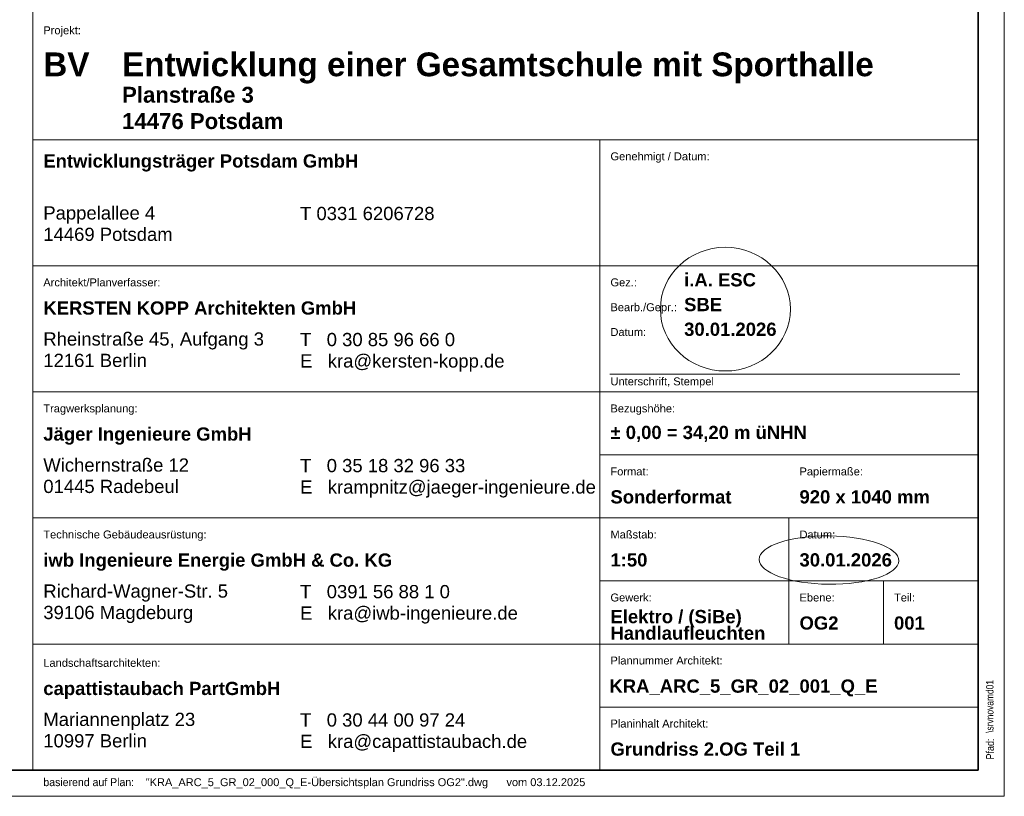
# Model space of a CAD drawing. Extents: x -634 to 300, y 62 to 1102.
# Tile 44 of 125: x 113 to 300, y 62 to 210. Entities that reach past the tile are written whole.
import ezdxf
from ezdxf.lldxf.tags import DXFTag

# ---------------------------------------------------------------- set-up
doc = ezdxf.new("R2010")
doc.units = 0
for name, color, linetype, lineweight in [('iwb_Plankopf Linie', 7, 'Continuous', 13), ('iwb_Plankopf Rahmen', 7, 'Continuous', 35), ('iwb_Plankopf Text', 7, 'Continuous', 18)]:
    doc.layers.add(name, color=color, linetype=linetype, lineweight=lineweight)
doc.layers.add('X_Geometrie', color=3, linetype='Continuous', lineweight=13, true_color=0x00ff00, plot=False)
doc.styles.add('Arial Narrow', font='ARIALN.TTF')
doc.styles.add('Plankopf', font='arial.ttf')
doc.styles.get("Standard").update_dxf_attribs({"font": 'ARIALN.TTF'})
tags = doc.linetypes.add('Punkte_Nova', pattern=[4.8, 0.4, 0.2, -4, 0.2]).pattern_tags.tags
tags[10:11] = [DXFTag(74, 4), DXFTag(75, 0), DXFTag(340, '0'), DXFTag(46, 0.0), DXFTag(50, 0.0), DXFTag(44, 0.0), DXFTag(45, 0.0)]
tags[8:9] = [DXFTag(74, 4), DXFTag(75, 0), DXFTag(340, '0'), DXFTag(46, 0.0), DXFTag(50, 0.0), DXFTag(44, 0.0), DXFTag(45, 0.0)]
tags[6:7] = [DXFTag(74, 4), DXFTag(75, 0), DXFTag(340, '0'), DXFTag(46, 0.0), DXFTag(50, 0.0), DXFTag(44, 0.0), DXFTag(45, 0.0)]
tags[4:5] = [DXFTag(74, 4), DXFTag(75, 0), DXFTag(340, '0'), DXFTag(46, 0.0), DXFTag(50, 0.0), DXFTag(44, 0.0), DXFTag(45, 0.0)]

msp = doc.modelspace()

# ---------------------------------------------------------------- linework, layer by layer
at = {"layer": 'iwb_Plankopf Linie', "lineweight": 18, "ltscale": 0.18}
msp.add_line((115.35, 359.43), (115.35, 67.43), dxfattribs=at)
at = {"layer": 'iwb_Plankopf Linie', "ltscale": 0.13}
for p, q in [((295.35, 67.43), (295.35, 359.43)), ((115.35, 187.43), (295.35, 187.43)), ((223.35, 187.43), (223.35, 67.43)), ((115.35, 163.43), (295.35, 163.43)), ((115.35, 139.43), (295.35, 139.43)), ((223.35, 127.43), (295.35, 127.43)), ((115.35, 115.43), (295.35, 115.43)), ((259.35, 91.43), (259.35, 115.43)), ((223.35, 103.43), (295.35, 103.43)), ((277.35, 91.43), (277.35, 103.43)), ((115.35, 91.43), (295.35, 91.43)), ((223.35, 79.43), (295.35, 79.43)), ((115.35, 67.43), (295.35, 67.43))]:
    msp.add_line(p, q, dxfattribs=at)
at = {"layer": 'iwb_Plankopf Rahmen', "ltscale": 0.35}
for p, q in [((295.35, 359.43), (295.35, 67.43)), ((295.35, 91.43), (295.35, 79.43))]:
    msp.add_line(p, q, dxfattribs=at)
at = {"layer": 'iwb_Plankopf Rahmen', "color": 8, "lineweight": 13, "ltscale": 0.13, "true_color": 0x808080}
msp.add_lwpolyline([(300.35, 62.43), (-619.65, 62.43), (-619.65, 1102.43), (300.35, 1102.43), (300.35, 62.43)], close=True, dxfattribs=at)
at = {"layer": 'iwb_Plankopf Rahmen', "ltscale": 0.35}
msp.add_lwpolyline([(-599.65, 67.43), (-599.65, 1097.43), (295.35, 1097.43), (295.35, 67.43), (-599.65, 67.43)], close=True, dxfattribs=at)
at = {"layer": 'iwb_Plankopf Text', "linetype": 'Punkte_Nova', "ltscale": 0.18}
msp.add_line((291.87, 142.79), (225.23, 142.79), dxfattribs=at)
at = {"layer": 'X_Geometrie', "color": 6, "ltscale": 0.13, "true_color": 0xff00ff}
for centre, major_axis, ratio in [((247.23, 155.19), (12.38, 0), 0.95122), ((266.96, 107.41), (13.29, -0.14), 0.346583)]:
    msp.add_ellipse(centre, major_axis=major_axis, ratio=ratio, dxfattribs=at)

# ---------------------------------------------------------------- texts
at = {"layer": 'iwb_Plankopf Text', "ltscale": 0.18, "insert": (296.89, 74.51), "char_height": 1.4, "attachment_point": 1, "rotation": 90, "line_spacing_factor": 1.002}
msp.add_mtext('{\\fArial Narrow;\\\\srvnovamd01\\Nova_MD\\TGA\\60202 Pro Potsdam\\04 NB GES Krampnitz\\09 NOVA\\60202-04_AP_NB GES Krampnitz\\TGA\\Elektro\\ELT_Grundrisse\\E_2OG_BEL-Terrassen.n4m009KRA_BEL_5_GR_02_001_P_A}', dxfattribs=at)
at = {"layer": 'iwb_Plankopf Text', "ltscale": 0.18, "attachment_point": 1, "style": 'Plankopf'}
for s, insert, char_height, line_spacing_factor in [('Projekt:', (117.35, 209.04), 1.51, 0.970891), ('\\fArial|b1|i0|c0|p34;BV', (117.35, 204.06), 4.531, 0.996218), ('\\fArial|b1|i0|c0|p34;Entwicklungsträger Potsdam GmbH', (117.35, 184.67), 2.5172, 0.996218), ('Genehmigt / Datum:', (225.35, 185.04), 1.5105, 0.970891), ('Pappelallee 4\\P14469 Potsdam', (117.35, 174.77), 2.5172, 0.970891), ('T 0331 6206728', (166.24, 174.66), 2.5172, 0.970891), ('Architekt/Planverfasser:', (117.35, 161.04), 1.5105, 0.970891), ('Gez.:', (225.35, 161.04), 1.51, 0.970891), ('\\fArial|b1|i0|c0|p34;KERSTEN KOPP Architekten GmbH', (117.35, 156.67), 2.5172, 0.996218), ('Bearb./Gepr.:', (225.35, 156.31), 1.5105, 0.970891), ('Rheinstraße 45, Aufgang 3\\P12161 Berlin', (117.35, 150.77), 2.5172, 0.970891), ('T   0 30 85 96 66 0\\PE   kra@kersten-kopp.de', (166.24, 150.66), 2.5172, 0.970891), ('Datum:', (225.35, 151.59), 1.51, 0.970891), ('Unterschrift, Stempel', (225.35, 142.19), 1.5105, 0.970891), ('Tragwerksplanung:', (117.35, 137.04), 1.5105, 0.970891), ('Bezugshöhe:', (225.35, 137.04), 1.5105, 0.970891), ('\\fArial|b1|i0|c0|p34;Jäger Ingenieure GmbH', (117.35, 132.67), 2.5172, 0.996218), ('Wichernstraße 12\\P01445 Radebeul', (117.35, 126.77), 2.5172, 0.970891), ('T   0 35 18 32 96 33\\PE   krampnitz@jaeger-ingenieure.de', (166.24, 126.66), 2.5172, 0.970891), ('Format:', (225.35, 125.04), 1.51, 0.970891), ('Papiermaße:', (261.35, 125.04), 1.5105, 0.970891), ('Technische Gebäudeausrüstung:', (117.35, 113.04), 1.5105, 0.970891), ('Maßstab:', (225.35, 113.04), 1.51, 0.970891), ('Datum:', (261.35, 113.04), 1.51, 0.970891), ('\\fArial|b1|i0|c0|p34;iwb Ingenieure Energie GmbH & Co. KG', (117.35, 108.67), 2.5172, 0.996218), ('Richard-Wagner-Str. 5\\P39106 Magdeburg', (117.35, 102.77), 2.5172, 0.970891), ('T   0391 56 88 1 0\\PE   kra@iwb-ingenieure.de', (166.24, 102.66), 2.5172, 0.970891), ('Gewerk:', (225.35, 101.04), 1.51, 0.970891), ('Ebene:', (261.35, 101.04), 1.51, 0.970891), ('Teil:', (279.35, 101.04), 1.51, 0.970891), ('Landschaftsarchitekten:', (117.35, 88.6), 1.5105, 0.970891), ('Plannummer Architekt:', (225.35, 89.04), 1.5105, 0.970891), ('\\fArial|b1|i0|c0|p34;capattistaubach PartGmbH', (117.35, 84.23), 2.5172, 0.996218), ('Mariannenplatz 23\\P10997 Berlin', (117.35, 78.34), 2.5172, 0.970891), ('T   0 30 44 00 97 24\\PE   kra@capattistaubach.de', (166.24, 78.23), 2.5172, 0.970891), ('Planinhalt Architekt:', (225.35, 77.04), 1.5105, 0.970891)]:
    msp.add_mtext(s, dxfattribs=dict(at, insert=insert, char_height=char_height, line_spacing_factor=line_spacing_factor))
at = {"layer": 'iwb_Plankopf Text', "ltscale": 0.18, "style": 'Plankopf'}
for s, insert, char_height, width, attachment_point, line_spacing_factor in [('\\fArial|b1|i0|c0|p34;Entwicklung einer Gesamtschule mit Sporthalle', (132.35, 204.06), 4.531, 161.2025, 1, 0.996218), ('\\fArial|b1|i0|c0|p34;Planstraße 3\\P14476 Potsdam', (132.35, 197.52), 3.0207, 88.9953, 1, 0.996218), ('\\fArial|b1|i0|c0|p34;i.A. ESC', (239.38, 160.76), 2.5172, 67.9984, 4, 0.996218), ('\\fArial|b1|i0|c0|p34;SBE', (239.38, 156.04), 2.5172, 67.9984, 4, 0.996218), ('\\fArial|b1|i0|c0|p34;30.01.2026', (239.38, 151.34), 2.5172, 67.9984, 4, 0.996218), ('\\fArial|b1|i0|c0|p34;± 0,00 = 34,20 m üNHN', (225.35, 131.43), 2.5172, 67.9984, 4, 0.996218), ('\\fArial|b1|i0|c0|p34;Sonderformat', (225.35, 119.43), 2.5172, 31.9966, 4, 0.996218), ('\\fArial|b1|i0|c0|p34;920 x 1040 mm', (261.35, 119.43), 2.5172, 31.9966, 4, 0.996218), ('\\fArial|b1|i0|c0|p34;1:50', (225.35, 107.43), 2.5172, 67.9984, 4, 0.996218), ('\\fArial|b1|i0|c0|p34;30.01.2026', (261.35, 107.43), 2.5172, 67.9984, 4, 0.996218), ('\\fArial|b1|i0|c0|p34;Elektro / (SiBe)\\PHandlaufleuchten', (225.35, 95.06), 2.5172, 67.9984, 4, 0.75), ('\\fArial|b1|i0|c0|p34;OG2', (261.35, 95.41), 2.5172, 7.9992, 4, 0.996218), ('\\fArial|b1|i0|c0|p34;001', (279.35, 95.41), 2.5172, 7.9992, 4, 0.996218), ('\\fArial|b1|i0|c0|p34;Grundriss 2.OG Teil 1', (225.35, 71.41), 2.5172, 67.9984, 4, 0.996218)]:
    msp.add_mtext(s, dxfattribs=dict(at, insert=insert, char_height=char_height, width=width, attachment_point=attachment_point, line_spacing_factor=line_spacing_factor))
at = {"layer": 'iwb_Plankopf Text', "ltscale": 0.18, "insert": (225.15, 84.68), "char_height": 2.52, "attachment_point": 1, "line_spacing_factor": 1.002}
msp.add_mtext('{\\fArial|b1|i0;KRA_ARC_5_GR_02_001_Q_E}', dxfattribs=at)
at = {"layer": 'iwb_Plankopf Text', "ltscale": 0.18, "insert": (296.89, 69.43), "char_height": 1.5, "attachment_point": 1, "rotation": 90, "style": 'Arial Narrow'}
msp.add_mtext('\\A1;{Pfad:}', dxfattribs=at)
at = {"layer": 'iwb_Plankopf Text', "ltscale": 0.18, "char_height": 1.5, "attachment_point": 1, "style": 'Plankopf'}
for s, insert in [('\\A1;{\\fFranklin Gothic Book|b0|i0|c0|p34;basierend auf Plan\\fArial Narrow|b0|i0|c0|p34;: }', (117.36, 65.87)), ('\\A1;{"KRA_ARC_5_GR_02_000_Q_E-Übersichtsplan Grundriss OG2".dwg      vom 03.12.2025\\fArial Narrow|b0|i0|c0|p34;\\P\\P}', (136.86, 65.87))]:
    msp.add_mtext(s, dxfattribs=dict(at, insert=insert))

doc.saveas('drawing.dxf')
